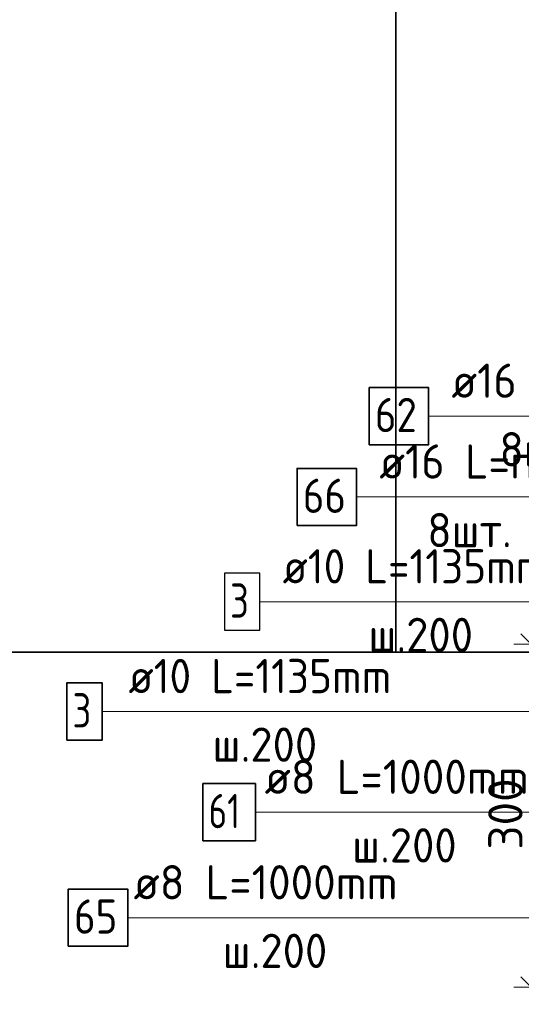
# Model space of a CAD drawing. Header units: metres. Extents: x -38 to 102, y -15 to 21.
# Tile 156 of 229: x 71.646 to 72.085, y 6.268 to 7.13. Entities that reach past the tile are written whole.
import ezdxf

# ---------------------------------------------------------------- set-up
doc = ezdxf.new("R2010")
doc.units = ezdxf.units.M
doc.header["$PDMODE"] = 65
for name, color, linetype, lineweight in [('XR$3$Арм.стержн. Арматура края', 96, 'Continuous', 35), ('XR$3$Арм.стержн. Хомут', 240, 'Continuous', 35), ('XR$3$Арм.стержн.горизонт. 1', 180, 'Continuous', 35), ('XR$4$Арм.стержн. Арматура края', 96, 'Continuous', 35), ('XR$4$Арм.стержн. Хомут', 240, 'Continuous', 35), ('XR$4$Арм.стержн.горизонт. 1', 180, 'Continuous', 35), ('XR$4$Размерная линия (1)', 7, 'Continuous', 13), ('XR$5$Текст_ примечание', 7, 'Continuous', 13), ('XR$6$Арм.стержн. Арматура края', 96, 'Continuous', 35), ('XR$6$Арм.стержн. Хомут', 240, 'Continuous', 35), ('XR$6$Арм.стержн.горизонт. 1', 180, 'Continuous', 35), ('XR$6$Размерная линия (1)', 7, 'Continuous', 13)]:
    doc.layers.add(name, color=color, linetype=linetype, lineweight=lineweight)
doc.styles.add('ISOCPEUR', font='txt')
doc.dimstyles.new('DIMSTYLE_12', dxfattribs={"dimtxt": 0.03, "dimasz": 0.03, "dimexe": 0, "dimexo": 0, "dimgap": 0.015, "dimtad": 2, "dimdec": 0, "dimlfac": 1000, "dimrnd": 1, "dimzin": 12, "dimdsep": 46, "dimtxsty": 'ISOCPEUR', "dimblk1": 'ALL_ML_STRICH', "dimblk2": 'ALL_ML_STRICH', "dimsah": 1, "dimcen": 0, "dimclrd": 7, "dimclre": 256, "dimclrt": 7, "dimadec": 0, "dimazin": 0, "dimtfac": 1, "dimtdec": 0, "dimtix": 1, "dimtmove": 2, "dimatfit": 3, "dimfxl": 0, "dimtzin": 0, "dimlwd": 0, "dimlwe": -3, "dimarcsym": 0})

# ---------------------------------------------------------------- blocks, each defined once
blk = doc.blocks.new('ALL_ML_STRICH')
at = {"color": 0, "linetype": 'ByBlock', "lineweight": -2}
for p, q in [((-0.3, -0.3), (0.3, 0.3)), ((0, -0.5), (0, 0.5)), ((-1, 0), (0.5, 0))]:
    blk.add_line(p, q, dxfattribs=at)
blk = doc.blocks.new('*D348')
at = {"layer": 'DEFPOINTS', "color": 7, "linetype": 'Continuous', "lineweight": 13, "transparency": 33554687}
for p in [(72.21436, 6.58345), (72.09402, 6.28345), (72.21432, 6.28345)]:
    blk.add_point(p, dxfattribs=at)
at = {"layer": 'XR$4$Размерная линия (1)', "color": 9, "linetype": 'Continuous', "lineweight": -2, "true_color": 0xc7c7c7, "transparency": 33554687}
for p, q in [((72.19436, 6.58345), (72.09402, 6.58345)), ((72.19432, 6.28345), (72.09402, 6.28345))]:
    blk.add_line(p, q, dxfattribs=at)
at = {"layer": 'XR$4$Размерная линия (1)', "color": 7, "linetype": 'Continuous', "lineweight": -2, "transparency": 33554687}
blk.add_line((72.09402, 6.28345), (72.09402, 6.58345), dxfattribs=at)
at = {"layer": 'XR$4$Размерная линия (1)', "color": 7, "linetype": 'Continuous', "lineweight": 13, "transparency": 33554687, "xscale": 0.03, "yscale": 0.03, "zscale": 0.03}
for p, rotation in [((72.09402, 6.58345), 90), ((72.09402, 6.28345), 270)]:
    blk.add_blockref('ALL_ML_STRICH', p, dxfattribs=dict(at, rotation=rotation))
at = {"layer": 'XR$4$Размерная линия (1)', "color": 7, "linetype": 'Continuous', "lineweight": 13, "transparency": 33554687, "insert": (72.07152, 6.43495), "char_height": 0.03, "width": 0.09, "attachment_point": 5, "rotation": 90, "style": 'ISOCPEUR'}
blk.add_mtext('\\A1;{300}', dxfattribs=at)
blk = doc.blocks.new('*D632')
at = {"layer": 'DEFPOINTS', "color": 7, "linetype": 'Continuous', "lineweight": 13, "transparency": 33554687}
for p in [(72.21436, 6.58345), (72.09402, 6.28345), (72.21432, 6.28345)]:
    blk.add_point(p, dxfattribs=at)
at = {"layer": 'XR$6$Размерная линия (1)', "color": 9, "linetype": 'Continuous', "lineweight": -2, "true_color": 0xc7c7c7, "transparency": 33554687}
for p, q in [((72.19436, 6.58345), (72.09402, 6.58345)), ((72.19432, 6.28345), (72.09402, 6.28345))]:
    blk.add_line(p, q, dxfattribs=at)
at = {"layer": 'XR$6$Размерная линия (1)', "color": 7, "linetype": 'Continuous', "lineweight": -2, "transparency": 33554687}
blk.add_line((72.09402, 6.28345), (72.09402, 6.58345), dxfattribs=at)
at = {"layer": 'XR$6$Размерная линия (1)', "color": 7, "linetype": 'Continuous', "lineweight": 13, "transparency": 33554687, "xscale": 0.03, "yscale": 0.03, "zscale": 0.03}
for p, rotation in [((72.09402, 6.58345), 90), ((72.09402, 6.28345), 270)]:
    blk.add_blockref('ALL_ML_STRICH', p, dxfattribs=dict(at, rotation=rotation))
at = {"layer": 'XR$6$Размерная линия (1)', "color": 7, "linetype": 'Continuous', "lineweight": 13, "transparency": 33554687, "insert": (72.07152, 6.43495), "char_height": 0.03, "width": 0.09, "attachment_point": 5, "rotation": 90, "style": 'ISOCPEUR'}
blk.add_mtext('\\A1;{300}', dxfattribs=at)

msp = doc.modelspace()

# ---------------------------------------------------------------- linework, layer by layer
at = {"layer": 'XR$3$Арм.стержн. Арматура края', "color": 7, "linetype": 'Continuous', "lineweight": 13, "transparency": 33554687}
msp.add_line((71.85659, 6.62065), (72.16359, 6.62065), dxfattribs=at)
at = {"layer": 'XR$3$Арм.стержн. Арматура края', "color": 7, "linetype": 'Continuous', "lineweight": 25, "transparency": 33554687}
msp.add_lwpolyline([(71.82559, 6.59565), (71.85659, 6.59565), (71.85659, 6.64565), (71.82559, 6.64565), (71.82559, 6.59565)], dxfattribs=at)
at = {"layer": 'XR$3$Арм.стержн. Хомут', "color": 7, "linetype": 'Continuous', "lineweight": 13, "transparency": 33554687}
msp.add_line((71.85279, 6.43651), (72.13879, 6.43651), dxfattribs=at)
at = {"layer": 'XR$3$Арм.стержн. Хомут', "color": 7, "linetype": 'Continuous', "lineweight": 35, "transparency": 33554687}
msp.add_lwpolyline([(71.80679, 6.41151), (71.85279, 6.41151), (71.85279, 6.46151), (71.80679, 6.46151), (71.80679, 6.41151)], dxfattribs=at)
at = {"layer": 'XR$3$Арм.стержн.горизонт. 1', "color": 7, "linetype": 'Continuous', "lineweight": 13, "transparency": 33554687}
msp.add_line((72.00431, 6.78305), (72.23031, 6.78305), dxfattribs=at)
at = {"layer": 'XR$3$Арм.стержн.горизонт. 1', "color": 7, "linetype": 'Continuous', "lineweight": 35, "transparency": 33554687}
msp.add_lwpolyline([(71.95231, 6.75805), (72.00431, 6.75805), (72.00431, 6.80805), (71.95231, 6.80805), (71.95231, 6.75805)], dxfattribs=at)
at = {"layer": 'XR$4$Арм.стержн. Арматура края', "color": 7, "linetype": 'Continuous', "lineweight": 13, "transparency": 33554687}
for p, q in [((71.71872, 6.52464), (72.02872, 6.52464)), ((72.02872, 6.52464), (72.24432, 6.52464))]:
    msp.add_line(p, q, dxfattribs=at)
at = {"layer": 'XR$4$Арм.стержн. Арматура края', "color": 7, "linetype": 'Continuous', "lineweight": 35, "transparency": 33554687}
msp.add_lwpolyline([(71.68772, 6.49964), (71.71872, 6.49964), (71.71872, 6.54964), (71.68772, 6.54964), (71.68772, 6.49964)], dxfattribs=at)
at = {"layer": 'XR$4$Арм.стержн. Хомут', "color": 7, "linetype": 'Continuous', "lineweight": 13, "transparency": 33554687}
for p, q in [((71.74104, 6.34423), (72.02404, 6.34423)), ((72.02404, 6.34423), (72.24328, 6.34423))]:
    msp.add_line(p, q, dxfattribs=at)
at = {"layer": 'XR$4$Арм.стержн. Хомут', "color": 7, "linetype": 'Continuous', "lineweight": 35, "transparency": 33554687}
msp.add_lwpolyline([(71.68904, 6.31923), (71.74104, 6.31923), (71.74104, 6.36923), (71.68904, 6.36923), (71.68904, 6.31923)], dxfattribs=at)
at = {"layer": 'XR$4$Арм.стержн.горизонт. 1', "color": 7, "linetype": 'Continuous', "lineweight": 13, "transparency": 33554687}
msp.add_line((71.9412, 6.71235), (72.1672, 6.71235), dxfattribs=at)
at = {"layer": 'XR$4$Арм.стержн.горизонт. 1', "color": 7, "linetype": 'Continuous', "lineweight": 35, "transparency": 33554687}
msp.add_lwpolyline([(71.8892, 6.68735), (71.9412, 6.68735), (71.9412, 6.73735), (71.8892, 6.73735), (71.8892, 6.68735)], dxfattribs=at)
at = {"layer": 'XR$5$Текст_ примечание', "color": 7, "linetype": 'Continuous', "lineweight": 35, "transparency": 33554687}
for p, q in [((71.97573, 7.37641), (71.97573, 6.57641)), ((70.47573, 6.57641), (88.97573, 6.57641))]:
    msp.add_line(p, q, dxfattribs=at)
at = {"layer": 'XR$6$Арм.стержн. Арматура края', "color": 7, "linetype": 'Continuous', "lineweight": 13, "transparency": 33554687}
for p, q in [((71.71872, 6.52464), (72.02872, 6.52464)), ((72.02872, 6.52464), (72.24432, 6.52464))]:
    msp.add_line(p, q, dxfattribs=at)
at = {"layer": 'XR$6$Арм.стержн. Арматура края', "color": 7, "linetype": 'Continuous', "lineweight": 35, "transparency": 33554687}
msp.add_lwpolyline([(71.68772, 6.49964), (71.71872, 6.49964), (71.71872, 6.54964), (71.68772, 6.54964), (71.68772, 6.49964)], dxfattribs=at)
at = {"layer": 'XR$6$Арм.стержн. Хомут', "color": 7, "linetype": 'Continuous', "lineweight": 13, "transparency": 33554687}
for p, q in [((71.74104, 6.34423), (72.02404, 6.34423)), ((72.02404, 6.34423), (72.24328, 6.34423))]:
    msp.add_line(p, q, dxfattribs=at)
at = {"layer": 'XR$6$Арм.стержн. Хомут', "color": 7, "linetype": 'Continuous', "lineweight": 35, "transparency": 33554687}
msp.add_lwpolyline([(71.68904, 6.31923), (71.74104, 6.31923), (71.74104, 6.36923), (71.68904, 6.36923), (71.68904, 6.31923)], dxfattribs=at)
at = {"layer": 'XR$6$Арм.стержн.горизонт. 1', "color": 7, "linetype": 'Continuous', "lineweight": 13, "transparency": 33554687}
msp.add_line((71.9412, 6.71235), (72.1672, 6.71235), dxfattribs=at)
at = {"layer": 'XR$6$Арм.стержн.горизонт. 1', "color": 7, "linetype": 'Continuous', "lineweight": 35, "transparency": 33554687}
msp.add_lwpolyline([(71.8892, 6.68735), (71.9412, 6.68735), (71.9412, 6.73735), (71.8892, 6.73735), (71.8892, 6.68735)], dxfattribs=at)

# ---------------------------------------------------------------- texts
at = {"layer": 'XR$3$Арм.стержн. Арматура края', "color": 7, "linetype": 'Continuous', "lineweight": 25, "transparency": 33554687, "char_height": 0.03, "attachment_point": 7, "style": 'ISOCPEUR'}
for s, insert, width in [('\\W0.92;ø10 L=1135mm ', (71.87659, 6.63665), 0.2806692), ('\\W0.78;3', (71.83059, 6.60665), 0.0326407), ('\\W0.95;ш.200 ', (71.95159, 6.57665), 0.1311997)]:
    msp.add_mtext(s, dxfattribs=dict(at, insert=insert, width=width))
at = {"layer": 'XR$3$Арм.стержн. Хомут', "color": 7, "linetype": 'Continuous', "lineweight": 25, "transparency": 33554687, "char_height": 0.03, "attachment_point": 7, "style": 'ISOCPEUR'}
for s, insert, width in [('\\W0.96;ø8 L=1000mm ', (71.86079, 6.45251), 0.2722218), ('\\W0.75;61', (71.81179, 6.42251), 0.0472281), ('\\W0.95;ш.200 ', (71.93729, 6.39251), 0.1311995)]:
    msp.add_mtext(s, dxfattribs=dict(at, insert=insert, width=width))
at = {"layer": 'XR$3$Арм.стержн.горизонт. 1', "color": 7, "linetype": 'Continuous', "lineweight": 25, "transparency": 33554687, "char_height": 0.03, "attachment_point": 7, "style": 'ISOCPEUR'}
for s, insert, width in [('\\W0.94;ø16 L=п.м.', (72.02431, 6.79905), 0.199983), ('\\W0.87;62', (71.95731, 6.76905), 0.0550811), ('\\W0.94;8шт. ', (72.06631, 6.73905), 0.1161286)]:
    msp.add_mtext(s, dxfattribs=dict(at, insert=insert, width=width))
at = {"layer": 'XR$4$Арм.стержн. Арматура края', "color": 7, "linetype": 'Continuous', "lineweight": 25, "transparency": 33554687, "char_height": 0.03, "attachment_point": 7, "style": 'ISOCPEUR'}
for s, insert, width in [('\\W0.92;ø10 L=1135mm ', (71.74172, 6.54064), 0.2806692), ('\\W0.78;3', (71.69272, 6.51064), 0.0326407), ('\\W0.95;ш.200 ', (71.81522, 6.48064), 0.1311995)]:
    msp.add_mtext(s, dxfattribs=dict(at, insert=insert, width=width))
at = {"layer": 'XR$4$Арм.стержн. Хомут', "color": 7, "linetype": 'Continuous', "lineweight": 25, "transparency": 33554687, "char_height": 0.03, "attachment_point": 7, "style": 'ISOCPEUR'}
for s, insert, width in [('\\W0.96;ø8 L=1000mm ', (71.74604, 6.36023), 0.2722217), ('\\W0.87;65', (71.69404, 6.33023), 0.0550812), ('\\W0.95;ш.200 ', (71.82404, 6.30023), 0.1311997)]:
    msp.add_mtext(s, dxfattribs=dict(at, insert=insert, width=width))
at = {"layer": 'XR$4$Арм.стержн.горизонт. 1', "color": 7, "linetype": 'Continuous', "lineweight": 25, "transparency": 33554687, "char_height": 0.03, "attachment_point": 7, "style": 'ISOCPEUR'}
for s, insert, width in [('\\W0.94;ø16 L=п.м.', (71.9612, 6.72835), 0.1999831), ('\\W0.87;66', (71.8942, 6.69835), 0.0550812), ('\\W0.94;8шт. ', (72.0032, 6.66835), 0.1161286)]:
    msp.add_mtext(s, dxfattribs=dict(at, insert=insert, width=width))
at = {"layer": 'XR$6$Арм.стержн. Арматура края', "color": 7, "linetype": 'Continuous', "lineweight": 25, "transparency": 33554687, "char_height": 0.03, "attachment_point": 7, "style": 'ISOCPEUR'}
for s, insert, width in [('\\W0.92;ø10 L=1135mm ', (71.74172, 6.54064), 0.2806692), ('\\W0.78;3', (71.69272, 6.51064), 0.0326407), ('\\W0.95;ш.200 ', (71.81522, 6.48064), 0.1311995)]:
    msp.add_mtext(s, dxfattribs=dict(at, insert=insert, width=width))
at = {"layer": 'XR$6$Арм.стержн. Хомут', "color": 7, "linetype": 'Continuous', "lineweight": 25, "transparency": 33554687, "char_height": 0.03, "attachment_point": 7, "style": 'ISOCPEUR'}
for s, insert, width in [('\\W0.96;ø8 L=1000mm ', (71.74604, 6.36023), 0.2722217), ('\\W0.87;65', (71.69404, 6.33023), 0.0550812), ('\\W0.95;ш.200 ', (71.82404, 6.30023), 0.1311997)]:
    msp.add_mtext(s, dxfattribs=dict(at, insert=insert, width=width))
at = {"layer": 'XR$6$Арм.стержн.горизонт. 1', "color": 7, "linetype": 'Continuous', "lineweight": 25, "transparency": 33554687, "char_height": 0.03, "attachment_point": 7, "style": 'ISOCPEUR'}
for s, insert, width in [('\\W0.94;ø16 L=п.м.', (71.9612, 6.72835), 0.1999831), ('\\W0.87;66', (71.8942, 6.69835), 0.0550812), ('\\W0.94;8шт. ', (72.0032, 6.66835), 0.1161286)]:
    msp.add_mtext(s, dxfattribs=dict(at, insert=insert, width=width))

# ---------------------------------------------------------------- dimensions: what is measured, and where the dimension line sits
at = {"layer": 'XR$4$Размерная линия (1)', "color": 7, "linetype": 'Continuous', "lineweight": 13, "transparency": 33554687}
dim = msp.add_linear_dim(base=(72.09402, 6.58345), p1=(72.19432, 6.28345), p2=(72.19436, 6.58345), angle=90, dimstyle='DIMSTYLE_12', override={"dimpost": '<>', "dimclrd": 7, "dimclre": 9, "dimclrt": 7, "dimlwd": 0, "dimlwe": 65533}, dxfattribs=at)
dim.commit()
dim.dimension.update_dxf_attribs({"geometry": '*D348', "text_midpoint": (72.07152, 6.43495), "dimtype": 160})
at = {"layer": 'XR$6$Размерная линия (1)', "color": 7, "linetype": 'Continuous', "lineweight": 13, "transparency": 33554687}
dim = msp.add_linear_dim(base=(72.09402, 6.58345), p1=(72.19432, 6.28345), p2=(72.19436, 6.58345), angle=90, dimstyle='DIMSTYLE_12', override={"dimpost": '<>', "dimclrd": 7, "dimclre": 9, "dimclrt": 7, "dimlwd": 0, "dimlwe": 65533}, dxfattribs=at)
dim.commit()
dim.dimension.update_dxf_attribs({"geometry": '*D632', "text_midpoint": (72.07152, 6.43495), "dimtype": 160})

doc.saveas('drawing.dxf')
